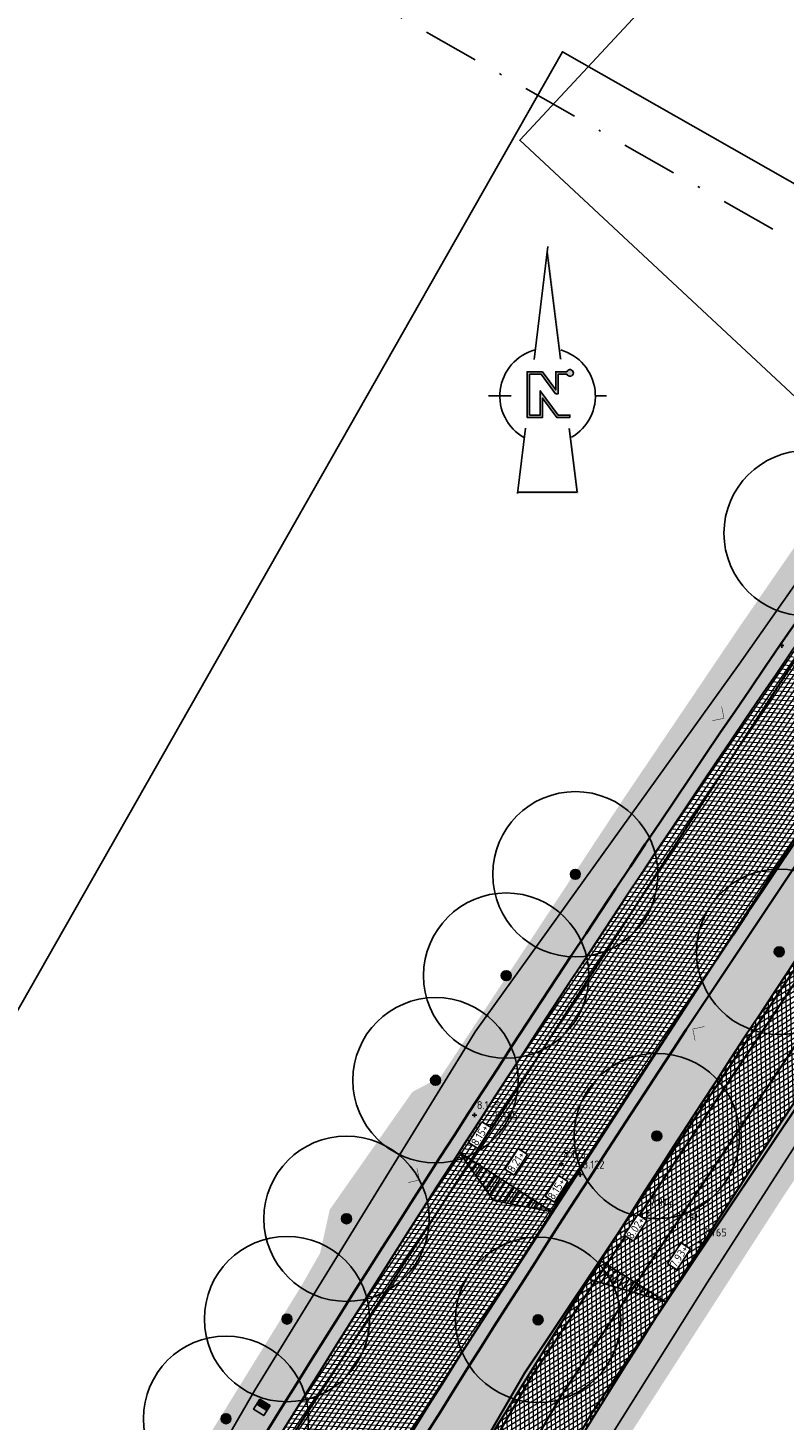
# Model space of a CAD drawing. Header units: metres. Extents: x 157685 to 160831, y 403691 to 406312.
# Tile 69 of 134: x 159623 to 159657, y 404799 to 404862. Entities that reach past the tile are written whole.
import ezdxf

# ---------------------------------------------------------------- set-up
doc = ezdxf.new("R2010")
doc.units = ezdxf.units.M
for name, pattern in [('DASHDOT2', [12.7, 6.35, -3.175, 0, -3.175]), ('VW-1-3_STREEP', [4, 1, -3]), ('VW-30-270_STREEP', [3, 0.3, -2.7])]:
    doc.linetypes.add(name, pattern=pattern)
doc.layers.get('Defpoints').update_dxf_attribs({"color": 171})
for name, color, linetype, lineweight in [('B-WE-GR-BOOM-S (ingemeten)', 90, 'Continuous', 25), ('B-WE-OG-HOOGTEPUNT-S', 7, 'Continuous', 25), ('B-WE-OG-HOOGTEPUNT-T18', 10, 'Continuous', 18), ('N-WE-GR-DOORWORTELBARE RUIMTE-G', 80, 'Continuous', 35), ('N-WE-GR-GRAS-A', 62, 'Continuous', 18), ('N-WE-GW-HOOGTE_AFWERKHOOGTE-T25', 7, 'Continuous', 25), ('N-WE-VH-GESLOTENVERHARDING_ASFALT-A-200', 253, 'Continuous', 18), ('N-WE-VH-HALFVERHARDING_GRASBETONSTEEN-A-200', 132, 'Continuous', 18), ('N-WE-VH-HALFVERHARDING_GRASBETONSTEEN-G', 7, 'Continuous', 35), ('N-WE-VH-KANTVERHARDING-G', 7, 'Continuous', 30), ('N-WE-VH-VERHARDING_ASFALT-A', 252, 'Continuous', 18), ('N-WE-VW-MARKERING_LANGS_STREEP_13_010-G', 7, 'VW-1-3_STREEP', 13), ('N-WE-VW-MARKERING_LANGS_STREEP_30270_010-G', 7, 'VW-30-270_STREEP', 13), ('N-WE-VW-MARKERING_LANGS_STREEP_DOORGETROKKEN_010-G', 7, 'Continuous', 13), ('X-XX-AL-BLADVERWIJZING_AS-G', 7, 'DASHDOT2', 25), ('X-XX-AL-ORIENTATIE-S', 7, 'Continuous', 25)]:
    doc.layers.add(name, color=color, linetype=linetype, lineweight=lineweight)
doc.layers.add('Iv-a-afwateringsprofiel', color=5, linetype='Continuous')
doc.styles.add('NLCS-ISO', font='NLCS-ISO.TTF')
doc.styles.add('NLCS-ISO-M200-T18', font='NLCS-ISO.TTF', dxfattribs={"height": 0.36})
pattern_1 = [(0, (0, 0), (1, 1), [0.12, -0.8]), (45, (0.4, 0.2), (-0.1131370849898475, 1.866761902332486), [0.12, -0.8]), (29.99999999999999, (0.08, 0.12), (0.2274613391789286, 1.286025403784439), [0.12, -0.8]), (15, (0.32, 0.48), (0.3856270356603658, 0.7244941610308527), [0.12, -0.8]), (135, (0.16, 2), (-0.02828427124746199, -0.6505382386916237), [0.12, -0.8]), (150, (1.2, 0.4), (0.2156921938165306, -0.5864101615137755), [0.12, -0.8]), (165, (0.24, 0.04), (0.1434520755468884, -0.7010146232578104), [0.12, -0.8]), (85, (0.4, 0.4), (-0.872677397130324, 1.040016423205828), [0.12, -0.8]), (99.99999999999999, (0, 0), (-1.112117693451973, 0.7787131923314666), [0.12, -0.7999999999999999])]
pattern_2 = [(45, (0, 0), (-0.1979898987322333, 0.1979898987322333), [0.14, -0.14]), (135, (0, 0), (-0.1979898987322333, -0.1979898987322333), [0.14, -0.14]), (45, (-0.098994, 0.098994), (-0.1979898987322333, 0.1979898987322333), [0.14, -0.14]), (135, (0.098994, 0.098994), (-0.1979898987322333, -0.1979898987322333), [0.14, -0.14])]

# ---------------------------------------------------------------- blocks, each defined once
blk = doc.blocks.new('Noordpijl Advin')
blk.add_hatch(color=256).paths.add_polyline_path([(2.177849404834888, 2.73513994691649), (0.9178477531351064, 2.73513994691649), (0.9178477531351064, 0.6877692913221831), (-0.5851211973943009, 2.73513994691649), (-2.319488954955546, 2.73513994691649), (-2.319488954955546, -2.44311867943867), (-0.5625231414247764, -2.44311867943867), (-0.5625231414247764, -0.2367687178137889), (1.043524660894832, -2.443118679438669), (2.539621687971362, -2.443118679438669), (2.539621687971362, -2.174601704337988), (1.180188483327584, -2.174601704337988), (-0.8310401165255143, 0.5883759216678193), (-0.8310401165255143, -2.174601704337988), (-2.050971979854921, -2.174601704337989), (-2.050971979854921, 2.466622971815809), (-0.7211052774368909, 2.466622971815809), (0.9137161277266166, 0.239640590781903), (1.186364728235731, 0.239640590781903), (1.186364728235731, 2.466622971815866), (2.181753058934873, 2.466622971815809, 5.5329464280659)])
for p, q in [((0.02856467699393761, 16.93314052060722), (-1.541224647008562, 4.143700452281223)), ((-2.497582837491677, -3.647972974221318), (-3.408174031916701, -11.06677200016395))]:
    blk.add_line(p, q)
for points in [[(-0.0514094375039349, 16.28157274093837), (1.458753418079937, 4.173447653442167)], [(-5.421043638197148, 0), (-6.698291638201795, 0)], [(-5.421043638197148, 0), (-4.143795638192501, 0)], [(5.421043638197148, 0), (6.698291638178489, 0)], [(2.439107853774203, -3.68680006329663), (3.33960511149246, -10.90677200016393), (-3.388535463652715, -10.90677200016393)]]:
    blk.add_lwpolyline(points)
blk.add_lwpolyline([(2.177849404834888, 2.73513994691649), (0.9178477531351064, 2.73513994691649), (0.9178477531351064, 0.6877692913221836), (-0.5851211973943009, 2.73513994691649), (-2.319488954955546, 2.73513994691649), (-2.319488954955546, -2.443118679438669), (-0.5625231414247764, -2.443118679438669), (-0.5625231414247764, -0.2367687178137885), (1.043524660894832, -2.443118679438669), (2.539621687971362, -2.443118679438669), (2.539621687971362, -2.174601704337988), (1.180188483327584, -2.174601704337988), (-0.8310401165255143, 0.5883759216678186), (-0.8310401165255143, -2.174601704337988), (-2.050971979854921, -2.174601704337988), (-2.050971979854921, 2.466622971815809), (-0.7211052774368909, 2.466622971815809), (0.9137161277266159, 0.239640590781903), (1.186364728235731, 0.239640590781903), (1.186364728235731, 2.466622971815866), (2.181753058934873, 2.466622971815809), (2.181753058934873, 2.466622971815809, 5.5329464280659)], format="xyb", close=True)
for start, end in [(105.0457757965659, 240.9591359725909), (300.1770492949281, 74.04173971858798)]:
    blk.add_arc((0, 0), 5.421043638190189, start, end)
for points in [[(-0.0514094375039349, 16.28157274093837), (0.02856467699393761, 16.93314052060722), (1.45875341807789, 4.173447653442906), (1.627851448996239, 4.110441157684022)], [(2.419406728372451, -3.700283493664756), (2.57340211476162, -3.594889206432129), (3.33960511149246, -10.90677200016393), (3.520800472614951, -11.06677200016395)], [(-3.408174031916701, -11.06677200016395), (-3.388535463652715, -10.90677200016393), (3.520800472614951, -11.06677200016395), (3.33960511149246, -10.90677200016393)]]:
    blk.add_solid(points)
blk = doc.blocks.new('SGR-BOOM_01')
at = {"ltscale": 0.1}
h = blk.add_hatch(color=256, dxfattribs=at)
edge = h.paths.add_edge_path()
edge.add_arc((7.366995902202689e-12, -5.115907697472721e-12), 0.15, 0, 360)
for centre, radius in [((0, 0), 2.5), ((7.366995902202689e-12, -5.115907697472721e-12), 0.04499999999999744)]:
    blk.add_circle(centre, radius)
blk.add_circle((7.366995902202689e-12, -5.115907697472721e-12), 0.15, dxfattribs=at)
blk = doc.blocks.new('SOG-HOOGTEPUNT-SO')
for p, q in [((-0.5, 0), (0.5, 0)), ((0, 0.5), (0, -0.5))]:
    blk.add_line(p, q)
blk = doc.blocks.new('*U873')
h = blk.add_hatch()
h.set_pattern_fill('AMO-BODEM_LEEM', color=256, scale=0.1, angle=135, pattern_type=2)
h.set_pattern_definition([(270, (0.4999999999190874, -1.52950818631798), (0.25, -5.551115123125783e-17), [])])
h.paths.add_polyline_path([(3.499999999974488, 0), (3.499999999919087, 1), (0, 0)])
blk.add_lwpolyline([(3.499999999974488, 0), (3.499999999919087, 1), (0, 0)], close=True)
blk = doc.blocks.new('*U874')
h = blk.add_hatch()
h.set_pattern_fill('AMO-BODEM_LEEM', color=256, scale=0.1, angle=135, pattern_type=2)
h.set_pattern_definition([(270, (-0.4999999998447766, -0.5295081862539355), (0.25, -5.551115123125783e-17), [])])
h.paths.add_polyline_path([(2.500000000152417, 0), (2.500000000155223, 1.000000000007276), (0, 0)])
h = blk.add_hatch()
h.set_pattern_fill('AMO-BODEM_LEEM', color=256, scale=0.1, angle=135, pattern_type=2)
h.set_pattern_definition([(270, (-1.499999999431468, -0.5295081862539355), (0.25, -5.551115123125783e-17), [])])
h.paths.add_polyline_path([(2.500000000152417, 0), (2.500000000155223, 1.000000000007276), (5.000000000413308, 0)])
for points in [[(2.500000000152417, 0), (2.500000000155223, 1.000000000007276), (0, 0)], [(2.500000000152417, 0), (2.500000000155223, 1.000000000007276), (5.000000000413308, 0)]]:
    blk.add_lwpolyline(points, close=True)
blk = doc.blocks.new('*U887')
at = {"true_color": 0xff0000}
h = blk.add_hatch(dxfattribs=at)
h.set_pattern_fill('ANGLE', color=1)
h.set_pattern_definition([(0, (-159856.0172382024, -405056.4719407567), (0, 6.985), [5.08, -1.905]), (90, (-159856.0172382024, -405056.4719407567), (-6.985, 4.277078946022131e-16), [5.08, -1.905])])
h.paths.add_polyline_path([(-0.2700000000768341, 0), (0, 0), (-5.820768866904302e-11, 0.5400000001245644), (-0.2700000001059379, 0.5400000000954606)])
h = blk.add_hatch(color=1, dxfattribs=at)
h.dxf.hatch_style = 1
h.paths.add_polyline_path([(-0.2700000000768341, 0), (0, 0), (-5.820766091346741e-11, 0.5400000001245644), (-0.2700000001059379, 0.5400000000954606)])
for points in [[(-0.2700000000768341, 0.5400000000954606), (0.269999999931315, 0.5400000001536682), (0.269999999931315, 0), (-0.2700000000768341, 0), (-0.2700000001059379, 0.5400000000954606)], [(-5.820766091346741e-11, 0.5400000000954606), (0, 0)]]:
    blk.add_lwpolyline(points)

msp = doc.modelspace()

# ---------------------------------------------------------------- hatches: boundary and pattern name
at = {"layer": 'N-WE-GR-GRAS-A'}
h = msp.add_hatch(dxfattribs=at)
h.set_pattern_fill('AGR-GRAS_01-SO', color=256, scale=0.04, pattern_type=2)
h.set_pattern_definition(pattern_1)
edge = h.paths.add_edge_path()
edge.add_line((159578.5374166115, 404700.0819622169), (159578.6254720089, 404700.0345676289))
edge.add_line((159578.6254720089, 404700.0345676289), (159603.9219240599, 404747.0333756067))
edge.add_arc((160443.1779176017, 404295.3155573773), 953.100000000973, 142.3663853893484, 151.7092614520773, ccw=False)
edge.add_line((159688.3879633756, 404877.287837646), (159703.8794562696, 404897.3795561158))
edge.add_arc((159943.91390714, 404712.3037003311), 303.099999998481, 131.4605388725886, 142.3663853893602, ccw=False)
edge.add_line((159743.230164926, 404939.4504493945), (159776.7212754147, 404969.0397849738))
edge.add_arc((159712.5633914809, 405041.6577987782), 96.89999999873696, 311.4605388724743, 330.6998399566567)
edge.add_line((159797.0667715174, 404994.2364031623), (159804.3007044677, 405007.1270356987))
edge.add_arc((159370.9701621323, 405250.302386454), 496.900000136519, 330.6998399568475, 331.5438499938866)
edge.add_arc((159801.3297696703, 405017.0624706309), 7.400000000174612, 331.5438499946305, 413.6718235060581)
edge.add_line((159805.7135995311, 405023.0241847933), (159801.3814850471, 405026.2097204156))
edge.add_line((159801.3814850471, 405026.2097204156), (159800.3508178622, 405025.6653813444))
edge.add_line((159800.3508178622, 405025.6653813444), (159805.162, 405022.107))
edge.add_line((159805.162, 405022.107), (159806.4708960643, 405020.184))
edge.add_line((159806.4708960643, 405020.184), (159806.9923110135, 405018.7706630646))
edge.add_line((159806.9923110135, 405018.7706630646), (159807.143, 405017.767))
edge.add_line((159807.143, 405017.767), (159807.112, 405016.413))
edge.add_line((159807.112, 405016.413), (159806.6237197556, 405014.8311137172))
edge.add_line((159806.6237197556, 405014.8311137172), (159805.8507581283, 405013.4314217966))
edge.add_line((159805.8507581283, 405013.4314217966), (159803.555099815, 405009.2744050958))
edge.add_line((159803.555099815, 405009.2744050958), (159800.2669101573, 405003.320095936))
edge.add_line((159800.2669101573, 405003.320095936), (159797.2220407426, 404997.9073039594))
edge.add_line((159797.2220407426, 404997.9073039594), (159794.8245511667, 404994.0616845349))
edge.add_line((159794.8245511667, 404994.0616845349), (159792.0515868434, 404989.6137963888))
edge.add_line((159792.0515868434, 404989.6137963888), (159789.5682782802, 404985.630521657))
edge.add_line((159789.5682782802, 404985.630521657), (159787.111, 404981.689))
edge.add_line((159787.111, 404981.689), (159786.367, 404981.43))
edge.add_line((159786.367, 404981.43), (159785.402, 404981.455))
edge.add_line((159785.402, 404981.455), (159784.329, 404982.006))
edge.add_line((159784.329, 404982.006), (159784.072, 404983.158))
edge.add_line((159784.072, 404983.158), (159781.79, 404980.277))
edge.add_line((159781.79, 404980.277), (159782.34, 404980.26))
edge.add_line((159782.34, 404980.26), (159783.075, 404979.722))
edge.add_line((159783.075, 404979.722), (159783.322, 404978.725))
edge.add_line((159783.322, 404978.725), (159782.665, 404977.493))
edge.add_line((159782.665, 404977.493), (159781.7249177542, 404976.3647383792))
edge.add_line((159781.7249177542, 404976.3647383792), (159780.338, 404975.397))
edge.add_line((159780.338, 404975.397), (159779.141, 404975.529))
edge.add_line((159779.141, 404975.529), (159778.150478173, 404976.4076757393))
edge.add_line((159778.150478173, 404976.4076757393), (159774.507, 404973.806))
edge.add_line((159774.507, 404973.806), (159775.855, 404972.738))
edge.add_line((159775.855, 404972.738), (159776.065, 404971.807))
edge.add_line((159776.065, 404971.807), (159775.252, 404970.59))
edge.add_line((159775.252, 404970.59), (159764.5216861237, 404961.185172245))
edge.add_line((159764.5216861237, 404961.185172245), (159761.655257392, 404958.677158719))
edge.add_line((159761.655257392, 404958.677158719), (159755.1593899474, 404952.9940080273))
edge.add_line((159755.1593899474, 404952.9940080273), (159747.779, 404946.537))
edge.add_line((159747.779, 404946.537), (159741.4350387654, 404940.9845388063))
edge.add_line((159741.4350387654, 404940.9845388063), (159735.5817476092, 404935.8579777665))
edge.add_line((159735.5817476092, 404935.8579777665), (159732.2492128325, 404932.9780094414))
edge.add_line((159732.2492128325, 404932.9780094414), (159724.519, 404926.295))
edge.add_line((159724.519, 404926.295), (159723.154, 404926.405))
edge.add_line((159723.154, 404926.405), (159720.41, 404923.843))
edge.add_line((159720.41, 404923.843), (159720.646, 404922.925))
edge.add_line((159720.646, 404922.925), (159720.42, 404921.555))
edge.add_line((159720.42, 404921.555), (159719.235, 404919.179))
edge.add_line((159719.235, 404919.179), (159714.4242128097, 404913.4454319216))
edge.add_line((159714.4242128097, 404913.4454319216), (159710.805, 404909.132))
edge.add_line((159710.805, 404909.132), (159703.0021234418, 404899.5670897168))
edge.add_line((159703.0021234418, 404899.5670897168), (159699.2918910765, 404895.0190183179))
edge.add_line((159699.2918910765, 404895.0190183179), (159696.5018222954, 404891.4859407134))
edge.add_line((159696.5018222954, 404891.4859407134), (159692.6653099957, 404886.2984138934))
edge.add_line((159692.6653099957, 404886.2984138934), (159687.3868267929, 404879.1811481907))
edge.add_line((159687.3868267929, 404879.1811481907), (159682.7277324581, 404872.9545636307))
edge.add_line((159682.7277324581, 404872.9545636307), (159679.837, 404869.146))
edge.add_line((159679.837, 404869.146), (159678.661, 404867.936))
edge.add_line((159678.661, 404867.936), (159677.233, 404867.463))
edge.add_line((159677.233, 404867.463), (159675.5279320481, 404867.9588194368))
edge.add_line((159675.5279320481, 404867.9588194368), (159672.558, 404862.105))
edge.add_line((159672.558, 404862.105), (159672.186, 404860.193))
edge.add_line((159672.186, 404860.193), (159669.6009870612, 404856.140779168))
edge.add_line((159669.6009870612, 404856.140779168), (159666.726, 404851.634))
edge.add_line((159666.726, 404851.634), (159660.0205839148, 404842.0044224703))
edge.add_line((159660.0205839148, 404842.0044224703), (159655.1173813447, 404834.8968401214))
edge.add_line((159655.1173813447, 404834.8968401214), (159649.9080468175, 404827.1800241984))
edge.add_line((159649.9080468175, 404827.1800241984), (159641.553, 404814.478))
edge.add_line((159641.553, 404814.478), (159640.27, 404813.801))
edge.add_line((159640.27, 404813.801), (159636.523, 404808.465))
edge.add_line((159636.523, 404808.465), (159636.084, 404806.489))
edge.add_line((159636.084, 404806.489), (159635.2109538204, 404804.9644498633))
edge.add_line((159635.2109538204, 404804.9644498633), (159629.2305123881, 404795.2772049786))
edge.add_line((159629.2305123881, 404795.2772049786), (159624.0465019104, 404786.5030185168))
edge.add_line((159624.0465019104, 404786.5030185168), (159620.3577552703, 404780.0250190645))
edge.add_line((159620.3577552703, 404780.0250190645), (159618.6694383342, 404777.0600780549))
edge.add_line((159618.6694383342, 404777.0600780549), (159615.0388529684, 404770.9509728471))
edge.add_line((159615.0388529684, 404770.9509728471), (159611.3279794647, 404765.073519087))
edge.add_line((159611.3279794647, 404765.073519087), (159609.2164344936, 404761.0334352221))
edge.add_line((159609.2164344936, 404761.0334352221), (159606.3104729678, 404755.3371589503))
edge.add_line((159606.3104729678, 404755.3371589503), (159604.7152064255, 404752.2101117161))
edge.add_line((159604.7152064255, 404752.2101117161), (159603.494, 404750.206))
edge.add_line((159603.494, 404750.206), (159602.388, 404749.312))
edge.add_line((159602.388, 404749.312), (159598.336, 404741.032))
edge.add_line((159598.336, 404741.032), (159597.771, 404738.825))
edge.add_line((159597.771, 404738.825), (159593.1171575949, 404730.3842901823))
edge.add_line((159593.1171575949, 404730.3842901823), (159584.671339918, 404715.0844297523))
edge.add_line((159584.671339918, 404715.0844297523), (159578.646073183, 404703.7951198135))
edge.add_line((159578.646073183, 404703.7951198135), (159576.1567803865, 404699.5800294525))
edge.add_line((159576.1567803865, 404699.5800294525), (159571.2843468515, 404691.4808746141))
edge.add_line((159571.2843468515, 404691.4808746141), (159567.335, 404684.592))
edge.add_line((159567.335, 404684.592), (159561.5420968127, 404673.956253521))
edge.add_line((159561.5420968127, 404673.956253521), (159556.3644997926, 404664.4502066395))
edge.add_line((159556.3644997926, 404664.4502066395), (159553.689, 404659.538))
edge.add_line((159553.689, 404659.538), (159553.005, 404658.675))
edge.add_line((159553.005, 404658.675), (159551.85, 404658.95))
edge.add_line((159551.85, 404658.95), (159550.3501082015, 404657.3340753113))
edge.add_line((159550.3501082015, 404657.3340753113), (159553.1428222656, 404656.0222167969))
edge.add_line((159553.1428222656, 404656.0222167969), (159554.6966426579, 404655.9522638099))
edge.add_arc((159121.4782956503, 404899.1231974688), 496.7999991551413, 330.6939518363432, 331.7092614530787)
edge.add_line((159558.937509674, 404663.6668846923), (159578.5374166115, 404700.0819622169))
h = msp.add_hatch(dxfattribs=at)
h.set_pattern_fill('AGR-GRAS_01-SO', color=256, scale=0.04, pattern_type=2)
h.set_pattern_definition(pattern_1)
h.paths.add_polyline_path([(159704.4639187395, 404883.3207267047), (159721.6180946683, 404904.3603853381, -0.0430369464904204), (159745.9610024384, 404929.4628856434), (159773.6812360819, 404953.5185455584), (159775.2997676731, 404954.9231096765, -0.09611741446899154), (159783.0549792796, 404959.3953475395), (159785.0272446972, 404960.0740859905, 0.08825783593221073), (159791.1502515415, 404963.4790197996), (159790.1387252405, 404964.3106446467, 0.3683535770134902), (159780.5396265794, 404964.1401374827), (159747.3352101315, 404934.8040955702, 0.04762168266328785), (159708.7894318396, 404893.5937748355), (159693.2979389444, 404873.5020563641, 0.0386233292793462), (159613.2932527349, 404751.2882024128), (159613.6901172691, 404749.9327579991), (159615.6266714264, 404748.8767096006), (159620.0789692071, 404757.1282419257, -0.04733888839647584)])
h = msp.add_hatch(dxfattribs=at)
h.set_pattern_fill('AGR-GRAS_01-SO', color=256, scale=0.04, pattern_type=2)
h.set_pattern_definition(pattern_1)
h.paths.add_polyline_path([(159793.9000250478, 404961.2182975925, -0.09581380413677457), (159786.1661826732, 404956.7645814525), (159784.1939172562, 404956.0858430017, 0.09611741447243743), (159777.5937371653, 404952.2796831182), (159775.4923605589, 404950.456105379), (159748.2549719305, 404926.8194590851, 0.04303694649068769), (159724.3307382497, 404902.1486971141), (159707.1765623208, 404881.1090384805, 0.04733888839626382), (159623.1591887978, 404755.4662409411), (159618.6995055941, 404747.2010210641), (159621.3489687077, 404745.7562066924), (159621.6103145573, 404746.2973704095), (159621.556, 404747.585), (159624.7685934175, 404754.0281543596), (159630.2367502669, 404764.1828320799), (159635.0202635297, 404772.6052069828), (159641.5075452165, 404783.8974572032), (159646.3194300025, 404792.1666456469), (159649.656565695, 404797.507663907), (159653.8083214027, 404803.9509393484), (159657.0623061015, 404808.9910569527), (159660.6741433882, 404814.4008445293), (159665.0831042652, 404821.0045588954), (159667.4874102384, 404824.6057135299), (159670.6722117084, 404829.3758894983), (159674.3049944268, 404834.4830138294), (159677.0153072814, 404838.1755227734), (159680.8859720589, 404843.4488860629), (159687.7056934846, 404852.7158495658), (159700.1542615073, 404869.4781162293), (159708.1223452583, 404879.3854288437), (159714.6962872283, 404887.5593010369), (159721.8118727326, 404896.0126115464), (159728.3492239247, 404903.7436490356), (159735.346, 404912.018), (159743.5926566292, 404919.6907008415), (159750.8864662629, 404926.4039395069), (159758.966, 404933.436), (159770.6403699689, 404943.6288667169), (159777.82, 404949.918), (159781.4914207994, 404952.4711342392), (159784.861, 404954.222), (159789.856036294, 404955.3961002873), (159795.443, 404956.991), (159797.4035000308, 404958.3379208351)])
at = {"layer": 'N-WE-VH-GESLOTENVERHARDING_ASFALT-A-200', "true_color": 0xcf7363}
h = msp.add_hatch(dxfattribs=at)
h.set_pattern_fill('AVH-ASFALT-SO', color=23, scale=0.2, pattern_type=2)
h.set_pattern_definition([(31.64993266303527, (159085.9115677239, 404918.0168982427), (-0.1049455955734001, 0.1702539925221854), []), (91.64993266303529, (159085.9115677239, 404918.0168982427), (-0.1999170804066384, -0.00575855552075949), [])])
h.paths.add_polyline_path([(159748.2549719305, 404926.8194590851), (159775.4923605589, 404950.456105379), (159777.5937371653, 404952.2796831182, -0.09611741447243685), (159784.1939172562, 404956.0858430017), (159786.1661826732, 404956.7645814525, 0.1023391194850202), (159794.354074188, 404961.6217476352), (159791.6174876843, 404963.8716281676, -0.09595148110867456), (159785.0272446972, 404960.0740859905), (159783.0549792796, 404959.3953475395, 0.09611741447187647), (159775.2997676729, 404954.9231096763), (159773.1983910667, 404953.0995319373), (159745.9610024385, 404929.4628856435, 0.04303694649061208), (159721.6180946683, 404904.3603853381), (159704.4639187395, 404883.3207267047, 0.04733888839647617), (159620.0789692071, 404757.1282419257), (159566.8658552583, 404658.5073159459, -0.001756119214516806), (159565.0310872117, 404655.1352974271), (159568.4059524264, 404654.0108969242, 0.001466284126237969), (159569.9460748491, 404656.8453149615), (159623.1591887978, 404755.4662409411, -0.04733888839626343), (159707.1765623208, 404881.1090384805), (159724.3307382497, 404902.1486971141, -0.04303694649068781)])
at = {"layer": 'N-WE-VH-HALFVERHARDING_GRASBETONSTEEN-A-200'}
h = msp.add_hatch(dxfattribs=at)
h.set_pattern_fill('AVH-GRASBETONSTEEN_02-SO', color=256, scale=0.2, pattern_type=2)
h.set_pattern_definition(pattern_2)
edge = h.paths.add_edge_path()
edge.add_line((159578.6263267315, 404700.0361556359), (159579.1546591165, 404699.7517881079))
edge.add_line((159579.1546591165, 404699.7517881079), (159604.4502564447, 404746.7490080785))
edge.add_arc((160443.1779175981, 404295.3155573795), 952.4999999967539, 144.3434653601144, 151.7092614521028, ccw=False)
edge.add_line((159669.2469259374, 404850.5516064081), (159668.8022656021, 404850.9610915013))
edge.add_arc((160443.1779175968, 404295.3155573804), 953.0999999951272, 144.3390460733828, 151.7092614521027)
edge.add_line((159603.9219240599, 404747.0333756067), (159578.6263267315, 404700.0361556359))
h = msp.add_hatch(dxfattribs=at)
h.set_pattern_fill('AVH-GRASBETONSTEEN_02-SO', color=256, scale=0.2, pattern_type=2)
h.set_pattern_definition(pattern_2)
h.paths.add_polyline_path([(159591.6094270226, 404711.076067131), (159590.7967271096, 404710.8321022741), (159583.5574289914, 404697.3820587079), (159584.0857613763, 404697.0976911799)])
h.paths.add_polyline_path([(159606.5973109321, 404738.9223704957), (159605.7846110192, 404738.6784056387), (159593.8012649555, 404716.4142960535), (159594.0452298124, 404715.6015961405)])
edge = h.paths.add_edge_path()
edge.add_line((159612.8471497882, 404751.7222466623), (159613.0851769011, 404750.9092928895))
edge.add_arc((160443.1779176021, 404295.3155573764), 946.9000000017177, 144.3849841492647, 151.2399596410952, ccw=False)
edge.add_line((159673.3972929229, 404846.7295578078), (159672.9525930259, 404847.1390793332))
edge.add_arc((160443.1779175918, 404295.3155573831), 947.4999999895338, 144.3805120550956, 151.2037895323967)
edge = h.paths.add_edge_path()
edge.add_line((159610.6247102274, 404746.3973314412), (159609.812391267, 404746.1571587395))
edge.add_arc((160443.1779175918, 404295.3155573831), 947.4999999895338, 151.5870985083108, 151.7092614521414)
edge.add_line((159608.8530263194, 404744.3792786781), (159608.7891488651, 404744.2605994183))
edge.add_line((159608.7891488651, 404744.2605994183), (159609.0331137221, 404743.4478995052))
edge.add_line((159609.0331137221, 404743.4478995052), (159609.3813587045, 404744.0949111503))
edge.add_arc((160443.1779176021, 404295.3155573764), 946.9000000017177, 151.5509286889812, 151.7092614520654, ccw=False)
at = {"layer": 'N-WE-VH-VERHARDING_ASFALT-A'}
h = msp.add_hatch(dxfattribs=at)
h.set_pattern_fill('AVH-ASFALT', color=256, scale=0.2, angle=90, pattern_type=2)
h.set_pattern_definition([(355.6069263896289, (158844.5507043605, 404349.5946988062), (0.01531969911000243, 0.199412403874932), []), (55.60692638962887, (158844.5507043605, 404349.5946988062), (-0.1650363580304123, 0.112973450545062), [])])
h.paths.add_polyline_path([(159780.1423641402, 404964.589784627), (159776.8318438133, 404968.3368441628), (159743.6274273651, 404939.0008022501, 0.04762168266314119), (159704.3546151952, 404897.0131901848), (159688.8631223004, 404876.9214717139, 0.04078858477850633), (159604.4502564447, 404746.7490080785), (159579.7718625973, 404700.8985033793), (159581.4923918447, 404693.5453829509), (159608.8530263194, 404744.3792786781, -0.04078858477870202), (159692.8227800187, 404873.868422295), (159708.3142729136, 404893.960140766, -0.04762168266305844), (159746.9379476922, 404935.2537427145)])

# ---------------------------------------------------------------- linework, layer by layer
at = {"color": 210}
for points, const_width in [([(159654.3056779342, 404831.2786251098), (159654.4140029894, 404830.749601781), (159653.8849796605, 404830.6412767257)], 0.01999999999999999), ([(159653.1048014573, 404816.1282906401), (159652.9963653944, 404816.6572912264), (159653.5253659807, 404816.7657272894)], 0.02), ([(159640.476153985, 404810.3356532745), (159640.5983615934, 404809.8096634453), (159640.0723717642, 404809.6874558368)], 0.01999999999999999)]:
    msp.add_lwpolyline(points, dxfattribs=dict(at, const_width=const_width))
at = {"layer": 'Defpoints'}
for points in [[(159642.5019089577, 404787.4039053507), (159653.6668522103, 404805.1671209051), (159667.9254728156, 404827.3715749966), (159679.0873603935, 404842.6683620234), (159696.9900310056, 404866.6085228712), (159709.0514810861, 404881.902996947), (159717.5996429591, 404892.8312869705), (159735.3084362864, 404912.9124054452), (159750.5375672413, 404927.2940710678), (159782.0013919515, 404954.1959113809), (159792.3758286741, 404957.9737676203), (159797.4267364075, 404958.6579742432), (159797.7030231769, 404958.8679199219), (159801.0993757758, 404962.7539939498), (159801.7167098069, 404963.5090785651), (159799.5556454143, 404965.6721689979), (159802.6555746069, 404969.5623042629), (159803.7314530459, 404973.4592231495), (159804.7905428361, 404978.1334488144), (159815.8168216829, 404999.5696150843), (159827.6760001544, 405021.2247355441)], [(159807.32987867, 405020.213479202), (159807.7132429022, 405014.4994966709), (159800.9393040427, 405002.9443348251), (159790.9190445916, 404986.3448596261), (159786.1272902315, 404980.3165020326), (159781.2871719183, 404975.6290972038), (159774.1343645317, 404968.391873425), (159746.6834132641, 404943.7671722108), (159725.1549915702, 404924.511063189), (159716.7565226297, 404914.197925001), (159704.0401747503, 404898.6436087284), (159699.4949114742, 404894.3365679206), (159694.124089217, 404885.6868140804), (159673.7862215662, 404859.8083226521), (159655.1021412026, 404833.2039526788), (159643.1139921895, 404816.5347629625), (159642.4842071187, 404815.4856611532), (159633.1233854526, 404800.2770899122), (159624.8502251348, 404785.9640545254)]]:
    msp.add_lwpolyline(points, dxfattribs=at)
for points in [[(159683.1251758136, 404821.5808622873), (159796.9313058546, 404943.7363338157), (159758.950389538, 404979.1290424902), (159645.1442594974, 404856.973570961)], [(159596.3174616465, 404666.7040781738), (159692.2119474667, 404835.3239336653), (159647.0840137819, 404860.9883727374), (159551.1895279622, 404692.3685172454)]]:
    msp.add_lwpolyline(points, close=True, dxfattribs=at)
at = {"layer": 'N-WE-GR-DOORWORTELBARE RUIMTE-G', "const_width": 0.1}
msp.add_lwpolyline([(159773.550152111, 404953.6695985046), (159745.8299184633, 404929.613938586, 0.04303694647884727), (159721.4630864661, 404904.4867675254), (159704.3089105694, 404883.4471089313, 0.04733888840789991), (159619.9029566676, 404757.2232134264), (159615.6030367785, 404749.2540860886)], format="xyb", dxfattribs=at)
at = {"layer": 'N-WE-VH-HALFVERHARDING_GRASBETONSTEEN-G'}
for points in [[(159807.835716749, 405013.5364739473, -0.00368270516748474), (159804.3007044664, 405007.1270356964), (159797.0667715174, 404994.2364031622, -0.08414504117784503), (159776.7212754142, 404969.0397849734), (159743.2301649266, 404939.4504493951, 0.04762168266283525), (159703.8794562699, 404897.3795561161), (159688.387963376, 404877.2878376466, 0.04078858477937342), (159603.9219240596, 404747.0333756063), (159578.625472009, 404700.034567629)], [(159791.1502515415, 404963.4790197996), (159790.1387252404, 404964.3106446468, 0.3683535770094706), (159780.5396265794, 404964.1401374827), (159747.3352101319, 404934.8040955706, 0.04762168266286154), (159708.7894318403, 404893.5937748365), (159693.2979389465, 404873.5020563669, 0.03873763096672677), (159613.0851769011, 404750.9092928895, 0.03873763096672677)]]:
    msp.add_lwpolyline(points, format="xyb", dxfattribs=at)
at = {"layer": 'N-WE-VH-KANTVERHARDING-G'}
for points in [[(159808.3632259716, 405013.2505823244, -0.003682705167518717), (159804.8239452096, 405006.8334047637), (159797.5900122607, 404993.9427722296, -0.08414504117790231), (159777.1185378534, 404968.5901378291), (159743.6274273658, 404939.0008022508, 0.04762168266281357), (159704.354615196, 404897.0131901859), (159688.8631223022, 404876.9214717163, 0.04078858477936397), (159604.4502564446, 404746.7490080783), (159559.5538974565, 404663.3351225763, -0.04516852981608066), (159510.0919575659, 404588.5017704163), (159486.6444917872, 404559.1670087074, -0.02016670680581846), (159394.3004534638, 404452.7356426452), (159378.2814496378, 404435.7109974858)], [(159799.3294497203, 404957.5312500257), (159790.519768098, 404964.7741166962, 0.3683535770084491), (159780.1423641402, 404964.589784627), (159746.9379476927, 404935.2537427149, 0.04762168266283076), (159708.3142729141, 404893.9601407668), (159692.8227800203, 404873.8684222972, 0.04078858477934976), (159608.8530263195, 404744.3792786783), (159563.9566673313, 404660.9653931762, -0.04516852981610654), (159513.9976225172, 404585.3799470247), (159490.5501567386, 404556.0451853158, -0.02016670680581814), (159397.941900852, 404449.309294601), (159381.9228970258, 404432.2846494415)], [(159773.6812360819, 404953.5185455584), (159745.9610024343, 404929.4628856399, 0.04303694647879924), (159721.6180946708, 404904.3603853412), (159704.463918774, 404883.320726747, 0.0473388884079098), (159620.0789692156, 404757.1282419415), (159566.8658552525, 404658.5073159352, -0.04953312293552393), (159506.4313612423, 404568.982009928), (159456.552740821, 404508.8878821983, -0.01820139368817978), (159403.3825830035, 404449.3752596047), (159369.5069096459, 404414.1288596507, -0.1049384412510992), (159346.6593342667, 404398.6279704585), (159321.3924655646, 404388.3303108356, 0.02159958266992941), (159317.1932792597, 404386.4034822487), (159266.4712849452, 404360.4218841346, 0.07166867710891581), (159258.6755715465, 404354.8977700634, -0.07321687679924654), (159251.5295873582, 404349.8670519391), (159247.4561724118, 404347.8120840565, -0.04227475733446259), (159224.5165077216, 404338.5770418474), (159183.3511629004, 404325.9229432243, -0.1553543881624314), (159149.0702026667, 404326.2663017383), (159006.9274350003, 404373.096638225, 0.1327104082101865)], [(159775.4923605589, 404950.456105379), (159748.2549719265, 404926.8194590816, 0.04303694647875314), (159724.3307382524, 404902.1486971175), (159707.1765623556, 404881.1090385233, 0.04733888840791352), (159623.1591888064, 404755.4662409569), (159569.9460748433, 404656.8453149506, -0.04953312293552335), (159509.1245346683, 404566.7466538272), (159459.245914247, 404506.6525260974, -0.01820139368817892), (159405.9060386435, 404446.9499407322), (159372.0303652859, 404411.7035407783, -0.1049384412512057), (159347.9802859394, 404395.3868153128), (159322.7134172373, 404385.0891556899, 0.02159958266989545), (159318.7889440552, 404383.2883813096), (159268.0669497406, 404357.3067831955, 0.07166867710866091), (159261.0857138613, 404352.3598153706, -0.07321687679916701), (159253.1060315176, 404346.7421801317), (159249.0326165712, 404344.6872122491, -0.008097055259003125), (159244.6605079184, 404342.5696663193, -0.008097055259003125)]]:
    msp.add_lwpolyline(points, format="xyb", dxfattribs=at)
at = {"layer": 'N-WE-VW-MARKERING_LANGS_STREEP_13_010-G', "const_width": 0.1, "flags": 128}
for points in [[(158799.755988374, 404333.3379209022), (158842.5193889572, 404353.833066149, -0.05942676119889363), (158887.8579844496, 404369.2721047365), (158962.3527291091, 404385.1109561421, -0.04343754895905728), (158976.500963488, 404386.8553766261, -0.08918120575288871), (159005.2994184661, 404382.7372438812), (159140.8502955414, 404337.8280595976, 0.1551991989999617), (159194.0704367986, 404337.1901518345), (159205.7540358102, 404340.7526233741, 0.04429900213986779), (159246.3717878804, 404357.2046336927), (159334.1556177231, 404402.1706138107, 0.08581840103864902), (159378.4999364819, 404435.5054166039), (159382.2379869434, 404439.47813447), (159394.5189403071, 404452.5300617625, 0.020166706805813), (159486.8788316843, 404558.9796993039), (159510.3262974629, 404588.3144610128, 0.04516852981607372), (159559.818063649, 404663.1929388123), (159604.7144226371, 404746.6068243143, -0.04078858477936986), (159689.1007017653, 404876.7382887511), (159704.5921946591, 404896.8300072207, -0.04762168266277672), (159743.8260585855, 404938.7759786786), (159774.6323000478, 404965.9932373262)], [(159777.5456031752, 404962.6958649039), (159746.7393164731, 404935.4785662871, 0.04762168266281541), (159708.0766934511, 404894.1433237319), (159692.5852005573, 404874.0516052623, 0.0407885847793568), (159608.588860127, 404744.5214624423), (159563.6925011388, 404661.1075769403, -0.04516852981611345), (159513.7632826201, 404585.5672564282), (159490.3158168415, 404556.2324947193, -0.02016670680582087), (159397.7234140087, 404449.5148754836), (159385.442460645, 404436.4629481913), (159381.7044101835, 404432.4902303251, -0.0858184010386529), (159336.1615963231, 404398.2544869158), (159248.3777664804, 404353.2885067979, -0.04425765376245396), (159207.0786106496, 404336.5565294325), (159195.3537162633, 404332.9814473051, -0.1551991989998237), (159139.4665064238, 404333.6513231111), (159003.9156293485, 404378.5605073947, 0.1331344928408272), (158963.2677895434, 404380.8071596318), (158888.773044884, 404364.9683082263, 0.05942676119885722), (158844.4210459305, 404349.8652328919), (158801.657699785, 404329.3701137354)]]:
    msp.add_lwpolyline(points, format="xyb", dxfattribs=at)
at = {"layer": 'N-WE-VW-MARKERING_LANGS_STREEP_30270_010-G', "const_width": 0.1, "flags": 128}
msp.add_lwpolyline([(159792.9871328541, 404962.7455764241, -0.09940442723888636), (159785.5967136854, 404958.4193337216), (159783.6244482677, 404957.7405952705, 0.09611741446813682), (159776.4467524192, 404953.6013963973), (159774.3453758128, 404951.7778186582), (159747.1079871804, 404928.1411723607, 0.04303694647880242), (159722.9744164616, 404903.2545412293), (159705.8202405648, 404882.2148826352, 0.04733888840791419), (159621.619079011, 404756.2972414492), (159568.4059650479, 404657.6763154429, -0.04953312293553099), (159507.7779479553, 404567.8643318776), (159457.899327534, 404507.7702041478, -0.01820139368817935), (159404.6443108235, 404448.1626001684), (159370.7686374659, 404412.9162002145, -0.104938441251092), (159347.3198101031, 404397.0073928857), (159322.0529414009, 404386.7097332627, 0.021599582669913), (159317.9911116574, 404384.8459317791), (159267.2691173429, 404358.8643336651, 0.07166867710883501), (159259.8806427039, 404353.6287927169, -0.07321687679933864), (159252.3178094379, 404348.3046160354), (159248.2443944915, 404346.2496481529, -0.0422747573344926), (159225.0307065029, 404336.9042897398), (159183.8653616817, 404324.2501911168, -0.1553543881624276), (159148.5226017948, 404324.604184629), (159006.3798341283, 404371.4345211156, 0.1327104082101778), (158958.5888129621, 404374.0360341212), (158889.7091228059, 404359.3910389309, 0.06078308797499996), (158843.4892124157, 404343.5123458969), (158697.8283415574, 404272.730896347, 0.2964777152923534), (158667.8835065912, 404223.0035187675), (158671.599814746, 404115.0876769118), (158672.0481688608, 404104.0965963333)], format="xyb", dxfattribs=at)
at = {"layer": 'N-WE-VW-MARKERING_LANGS_STREEP_DOORGETROKKEN_010-G', "const_width": 0.1, "flags": 128}
for points in [[(159773.7795490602, 404953.4052558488), (159746.0593154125, 404929.3495959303, 0.04303694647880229), (159721.7343508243, 404904.2655987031), (159704.5801749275, 404883.2259401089, 0.0473388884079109), (159620.2109786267, 404757.0570133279), (159566.9978646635, 404658.4360873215, -0.04953312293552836), (159506.5467829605, 404568.8862089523), (159456.6681625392, 404508.7920812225, -0.01820139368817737), (159403.4907311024, 404449.2713173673), (159369.6150577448, 404414.0249174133, -0.1049384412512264), (159346.7159464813, 404398.4890638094), (159321.4490777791, 404388.1914041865, 0.02159958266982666), (159317.2616648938, 404386.2699779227), (159266.5396705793, 404360.2883798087, 0.07166867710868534), (159258.77886336, 404354.7890005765, -0.07321687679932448), (159251.5971492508, 404349.7331288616), (159247.5237343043, 404347.6781609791, -0.04227475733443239), (159224.5605819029, 404338.4336630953), (159183.3952370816, 404325.7795644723, -0.1553543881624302), (159149.0232654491, 404326.1238345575), (159006.8804977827, 404372.9541710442, 0.1327104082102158)], [(159775.3940475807, 404950.5693950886), (159748.1566589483, 404926.9327487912, 0.04303694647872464), (159724.2144820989, 404902.2434837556), (159707.0603062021, 404881.2038251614, 0.04733888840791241), (159623.0271793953, 404755.5374695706), (159569.8140654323, 404656.9165435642, -0.04953312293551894), (159509.00911295, 404566.8424548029), (159459.1304925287, 404506.7483270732, -0.01820139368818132), (159405.7978905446, 404447.0538829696), (159371.922217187, 404411.8074830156, -0.1049384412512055), (159347.9236737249, 404395.5257219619), (159322.6568050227, 404385.228062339, 0.02159958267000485), (159318.720558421, 404383.4218856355), (159267.9985641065, 404357.4402875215, 0.07166867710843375), (159260.9824220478, 404352.4685848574, -0.07321687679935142), (159253.0384696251, 404346.8761032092), (159248.9650546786, 404344.8211353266, -0.008097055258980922), (159244.5973181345, 404342.7057069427, -0.008097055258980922)]]:
    msp.add_lwpolyline(points, format="xyb", dxfattribs=at)
at = {"layer": 'X-XX-AL-BLADVERWIJZING_AS-G', "ltscale": 0.4, "extrusion": (0.0002850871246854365, -0.002023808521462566, 0.9999979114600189), "elevation": -773.762668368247}
msp.add_lwpolyline([(159706.1551102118, 404824.0326041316), (159571.6343892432, 404900.5352126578)], dxfattribs=at)

# ---------------------------------------------------------------- block references
at = {"rotation": 238.0799455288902}
msp.add_blockref('*U887', (159633.2108548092, 404799.6334499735), dxfattribs=at)
at = {"layer": 'B-WE-GR-BOOM-S (ingemeten)', "xscale": 1.5, "yscale": 1.5, "zscale": 1.5}
for p in [(159658.1619872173, 404839.1443054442, 8.19281484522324), (159647.6680803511, 404823.6729520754, 8.086181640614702), (159656.9182270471, 404820.1577748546, 8.171849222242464), (159644.5291585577, 404819.0767645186, 8.101806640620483), (159641.3216899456, 404814.3326669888, 8.069373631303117), (159651.3639886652, 404811.801460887, 8.197853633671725), (159637.2821045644, 404808.0491857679, 8.139463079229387), (159634.5811376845, 404803.4986822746, 7.998471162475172), (159645.9754341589, 404803.4666964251, 8.249136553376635), (159631.8144006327, 404798.9767116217, 8.07350269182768)]:
    msp.add_blockref('SGR-BOOM_01', p, dxfattribs=at)
at = {"layer": 'B-WE-OG-HOOGTEPUNT-S', "xscale": 0.2, "yscale": 0.2, "zscale": 0.2}
for p in [(159657.0314607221, 404834.0512573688, 8.100737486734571), (159643.0921673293, 404812.7524226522, 8.145372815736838), (159643.9108147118, 404812.2917887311, 8.184814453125), (159647.0278871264, 404810.537884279, 8.172730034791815), (159647.886746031, 404810.0546242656, 8.122300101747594), (159650.9345723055, 404808.3396830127, 7.814069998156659), (159652.1203413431, 404807.6724782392, 7.790800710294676), (159653.3574512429, 404806.9763851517, 7.765047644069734)]:
    msp.add_blockref('SOG-HOOGTEPUNT-SO', p, dxfattribs=at)
at = {"layer": 'Iv-a-afwateringsprofiel'}
for name, p, rotation in [('*U874', (159646.6022396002, 404808.3686143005), 147.2154997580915), ('*U873', (159651.7671240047, 404804.2733823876), 147.59731570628)]:
    msp.add_blockref(name, p, dxfattribs=dict(at, rotation=rotation))
at = {"layer": 'X-XX-AL-ORIENTATIE-S', "xscale": 0.4, "yscale": 0.4, "zscale": 0.4}
msp.add_blockref('Noordpijl Advin', (159646.4085179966, 404845.3718136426), dxfattribs=at)

# ---------------------------------------------------------------- texts
at = {"layer": 'B-WE-OG-HOOGTEPUNT-T18', "style": 'NLCS-ISO'}
for s, p in [('8.145', (159643.1944854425, 404813.0242672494, 8.145372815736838)), ('8.185', (159644.013132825, 404812.5636333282, 8.184814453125)), ('8.173', (159647.1302052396, 404810.8097288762, 8.172730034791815)), ('8.122', (159647.9890641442, 404810.3264688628, 8.122300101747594)), ('7.814', (159651.0368904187, 404808.6115276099, 7.814069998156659)), ('7.791', (159652.2226594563, 404807.9443228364, 7.790800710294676)), ('7.765', (159653.4597693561, 404807.2482297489, 7.765047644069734))]:
    msp.add_text(s, height=0.3599999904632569, rotation=359.8908317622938, dxfattribs=at).set_placement(p)

# ---------------------------------------------------------------- next in the draw order: texts
at = {"layer": 'N-WE-GW-HOOGTE_AFWERKHOOGTE-T25', "attachment_point": 5, "style": 'NLCS-ISO-M200-T18', "bg_fill": 19, "box_fill_scale": 1.2, "bg_fill_color": 256, "bg_fill_transparency": 0}
for s, insert, char_height, width, rotation in [('8.15+', (159643.333369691, 404811.8439813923, -7.971235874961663), 0.3599999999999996, 0.9778270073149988, 57.5706534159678), ('8.21+', (159644.9800501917, 404810.6281358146, -7.971235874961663), 0.3599999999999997, 0.9778270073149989, 57.183451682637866), ('8.15+', (159646.8084771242, 404809.4019191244, -7.971235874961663), 0.3599999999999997, 0.9778270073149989, 57.183451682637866), ('8.02+', (159650.3991472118, 404807.63481948, -7.971235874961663), 0.3599999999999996, 0.9778270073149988, 56.59206322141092), ('7.93+', (159652.3724389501, 404806.3438076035, -7.971235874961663), 0.3599999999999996, 0.9778270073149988, 56.59206322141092)]:
    msp.add_mtext(s, dxfattribs=dict(at, insert=insert, char_height=char_height, width=width, rotation=rotation))

doc.saveas('drawing.dxf')
